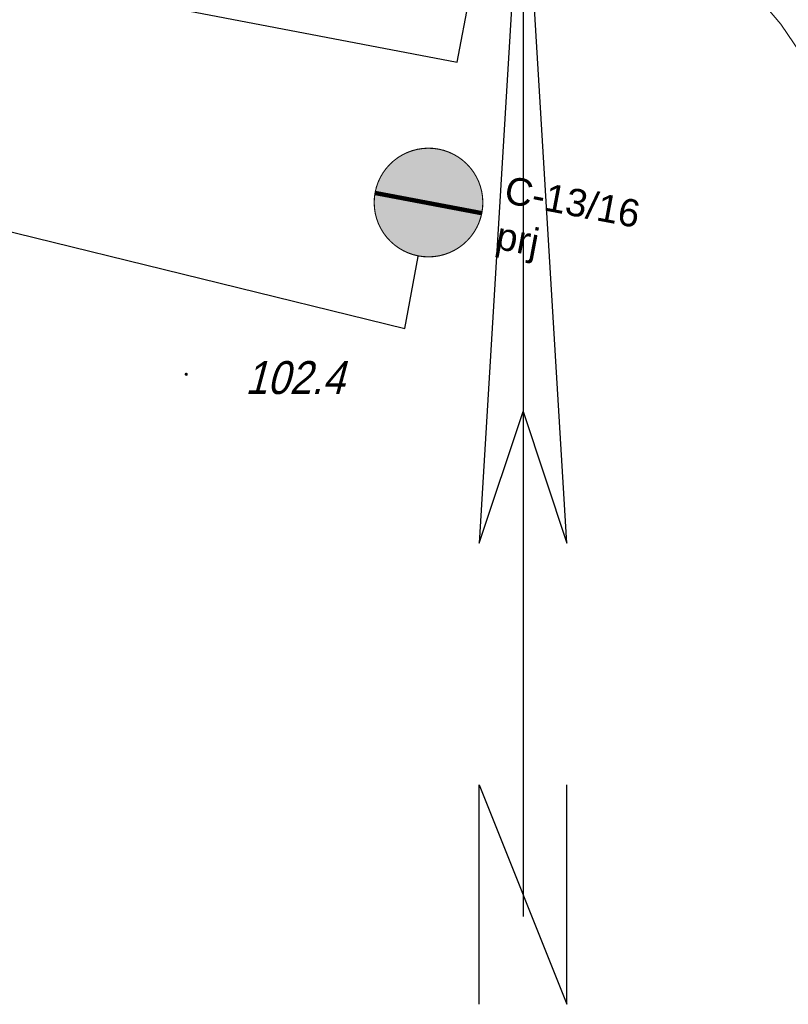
# Model space of a CAD drawing. Extents: x 6530721 to 6531385, y 5978377 to 5979143.
# Tile 70 of 146: x 6530907 to 6530928, y 5978810 to 5978837. Entities that reach past the tile are written whole.
import ezdxf

# ---------------------------------------------------------------- set-up
doc = ezdxf.new("R2010")
doc.units = 0
for name, color, linetype, lineweight in [('AB-wymiarowa', 7, 'Continuous', 30), ('AB_rokocin 2014-08-13 AC2004$0$!arkusz4', 7, 'Continuous', 18), ('AB_rokocin 2014-08-13 AC2004$0$punkt wysokościowy naturalny', 7, 'Continuous', 18), ('AB_rokocin 2014-08-13 AC2004$0$punkt wysokościowy naturalny-Atr2', 7, 'Continuous', 18), ('ARDPLAN-2D-LBAT', 7, 'Continuous', 18)]:
    doc.layers.add(name, color=color, linetype=linetype, lineweight=lineweight)
for name, color, linetype in [('gaPionowe', 7, 'Continuous'), ('zzz.ga.oz_pion_def', 7, 'Continuous'), ('zzz.ga.oz_pion_wypelnienie', 7, 'Continuous'), ('zzz.gaVSDodTekst', 7, 'Continuous'), ('zzz.gaVSDomyslna', 7, 'Continuous'), ('zzz.gaVSNazwa', 7, 'Continuous'), ('zzz.gaVSStan', 7, 'Continuous'), ('zzz.gaVSWielkość', 7, 'Continuous')]:
    doc.layers.add(name, color=color, linetype=linetype)
doc.styles.add('AB_rokocin 2014-08-13 AC2004$0$Standard', font='txt')
doc.styles.add('GA4-ATR-TEXT', font='arial.ttf', dxfattribs={"width": 0.9})
doc.styles.get("Standard").update_dxf_attribs({"font": 'simplex.shx', "width": 0.75, "height": 1.25})
doc.dimstyles.new('GA4-LEADER', dxfattribs={"dimtxt": 1, "dimasz": 1, "dimexe": 1, "dimexo": 1, "dimgap": 1, "dimtad": 1, "dimtxsty": 'Standard', "dimcen": 1, "dimadec": 0, "dimazin": 0, "dimtfac": 1, "dimtmove": 0, "dimatfit": 3, "dimfxl": 1, "dimarcsym": 0})

# ---------------------------------------------------------------- blocks, each defined once
blk = doc.blocks.new('gaVScolumn0')
at = {"color": 0, "linetype": 'ByBlock', "lineweight": -2}
blk.add_line((0, 0), (0, 400), dxfattribs=at)
blk = doc.blocks.new('z.ga4.C_wyp_0')
at = {"layer": 'zzz.ga.oz_pion_wypelnienie'}
blk.add_hatch(color=0, dxfattribs=at).paths.add_polyline_path([(-399.9999999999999, 400, 1), (399.9999999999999, 400, 1)])
blk = doc.blocks.new('z.ga4.C_wyp_1')
at = {"layer": 'zzz.ga.oz_pion_def', "color": 0, "const_width": 8}
blk.add_lwpolyline([(2.424800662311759e-14, 796, 0.9999999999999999), (-7.274401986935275e-14, 4.000000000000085, 0.9999999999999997), (1.561425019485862e-13, 796, 1.174738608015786)], format="xyb", dxfattribs=at)
blk = doc.blocks.new('z.ga4.C-13_1')
at = {"layer": 'zzz.ga.oz_pion_def'}
h = blk.add_hatch(color=0, dxfattribs=at)
h.paths.add_polyline_path([(68.72983346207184, 120), (80.38518603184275, 120.0000000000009, 3.319278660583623), (150.2792960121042, 245.4705049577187), (101.8886781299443, 323.6399646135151), (113.4174698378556, 360.0000000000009), (160, 360.0000000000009), (160, 400.0000000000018), (39.45740863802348, 400.0000000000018, 0.8437181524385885), (36.40625052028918, 381.1979164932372), (93.15920007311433, 362.2802666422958), (86.09472528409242, 340.0000000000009), (-138.924410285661, 340.0000000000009), (-124.1063770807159, 391.2931918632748, -0.334943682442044), (-112.567101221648, 400.0000000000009), (-80, 400.0000000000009), (-80, 420.0000000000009), (-112.567101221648, 420.0000000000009, 0.3334951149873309), (-143.2923141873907, 396.9421075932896), (-183.6338913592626, 257.2981866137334, 25.96148139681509), (-164.419607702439, 251.747393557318), (-156.9343122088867, 277.6580318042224), (-5.880054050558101, 147.6811119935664, 1.10823573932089)])
h.paths.add_polyline_path([(68.72983346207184, 140.0000000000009, 0.1919025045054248), (51.23816076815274, 163.8960252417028), (93.92152391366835, 298.5127859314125), (133.2739930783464, 234.9434126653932, 0.2190276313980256), (80.38518603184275, 140.0000000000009)], flags=16)
h.paths.add_polyline_path([(32.17354801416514, 169.940902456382, 0.1670131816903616), (7.164784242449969, 162.8413294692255), (-150.8295403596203, 298.7899343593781), (-144.702188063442, 320.0000000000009), (79.7532618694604, 320.0000000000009)], flags=16)
h.paths.add_polyline_path([(100.4554884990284, 120.0000000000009), (192.6794919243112, 120.0000000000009, 1.763173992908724), (209.3859221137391, 149.9905704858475), (160.8433923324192, 228.4054262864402, -3.236859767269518)], flags=16)
h.paths.add_polyline_path([(100.4554884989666, 139.9999999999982, -0.2116843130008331), (143.838089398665, 217.8783339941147), (192.0484866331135, 140.0000000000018)], flags=16)
h.paths.add_polyline_path([(-189.2041961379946, 238.0163623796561), (-214.8000140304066, 149.4154542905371, 3.732050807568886), (-195.5857303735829, 143.8646612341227), (-169.9899124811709, 232.4655693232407, -21.95445115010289)], flags=16)
blk = doc.blocks.new('z.ga4.C-16_1')
at = {"layer": 'zzz.ga.oz_pion_def'}
h = blk.add_hatch(color=0, dxfattribs=at)
h.paths.add_polyline_path([(-101.25, 517.5, 1), (-33.75, 517.5, 1)])
h.paths.add_polyline_path([(174.375, 298.125, 1), (230.625, 298.125, 1)], flags=17)
h.paths.add_polyline_path([(-25.01865671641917, 384.1791044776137), (68.38680109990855, 243.189734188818), (76.63252240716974, 249.6030729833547), (118.2593856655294, 225.5375426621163), (148.9761092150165, 235.9044368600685), (122.4852071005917, 129.9408284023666), (133.1360946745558, 127.5443786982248), (102.9694323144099, 6.877729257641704), (129.7638136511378, 4.48537378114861), (168.75, 120.0000000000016), (218.5291700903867, 31.50369761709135), (233.4224598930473, 30.20053475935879), (246.3157894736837, 59.21052631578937), (232.9064039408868, 60.88669950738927), (203.1617647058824, 137.6470588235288), (219.4772727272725, 202.909090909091), (248.4115755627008, 146.6045016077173), (271.0465116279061, 155.4069767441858), (217.3469387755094, 262.8061224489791), (168.7499999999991, 270.703125), (119.6202531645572, 249.2088607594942), (85.52036199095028, 267.9638009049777), (-10.28571428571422, 438.285714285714), (-56.25, 475.3124999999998), (-87.313432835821, 476.8656716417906), (-158.4000000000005, 446.3999999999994), (-180, 360.0000000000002), (-196.4396284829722, 228.4829721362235), (-180.2505412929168, 227.2687905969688), (-154.51171875, 326.2500000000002), (-161.4757281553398, 237.1106796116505), (-155.1497443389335, 236.6362308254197), (-176.0294117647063, 2.273736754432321e-13), (-137.25, 2.273736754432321e-13), (-98.2894736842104, 222.6315789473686), (-41.625, 33.75000000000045), (-5.825892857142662, 33.75000000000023), (11.37044967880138, 72.26980728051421), (-8.637236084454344, 80.8445297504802), (-42.08333333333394, 286.6666666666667)])
blk = doc.blocks.new('C-13_16-59131522780-vs')
at = {"layer": 'zzz.gaVSDomyslna', "color": 7, "true_color": 0xffffff, "const_width": 24}
blk.add_lwpolyline([(-297, 297), (297, 297)], dxfattribs=at)
at = {"layer": 'zzz.gaVSDomyslna', "color": 180, "lineweight": 0, "xscale": 0.75, "yscale": 0.75}
blk.add_blockref('z.ga4.C_wyp_0', (0, 0), dxfattribs=at)
at = {"layer": 'zzz.gaVSDomyslna', "color": 7, "lineweight": 0, "true_color": 0xffffff}
for name, p, xscale, yscale in [('z.ga4.C_wyp_1', (0, 0), 0.75, 0.75), ('z.ga4.C-16_1', (0, 330), 0.4349999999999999, 0.4349999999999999), ('z.ga4.C-13_1', (0, 69), 0.45, 0.45)]:
    blk.add_blockref(name, p, dxfattribs=dict(at, xscale=xscale, yscale=yscale))
at = {"layer": 'zzz.gaVSDodTekst', "style": 'GA4-ATR-TEXT', "flags": 1}
blk.add_attdef('AddText', (0, 0), '', height=1, dxfattribs=at)
at = {"layer": 'zzz.gaVSDomyslna', "style": 'GA4-ATR-TEXT', "flags": 1}
for tag in ['Width', 'Height', 'Position', 'Route']:
    blk.add_attdef(tag, (0, 0), '', height=1, dxfattribs=at)
at = {"layer": 'zzz.gaVSNazwa', "style": 'GA4-ATR-TEXT'}
blk.add_attdef('Name', (400, 375), '', height=150, dxfattribs=at)
at = {"layer": 'zzz.gaVSStan', "style": 'GA4-ATR-TEXT'}
blk.add_attdef('State', (400, 120), '', height=150, dxfattribs=at)
at = {"layer": 'zzz.gaVSWielkość', "style": 'GA4-ATR-TEXT', "flags": 1}
blk.add_attdef('Size', (0, 0), '', height=1, dxfattribs=at)
blk = doc.blocks.new('AB_rokocin 2014-08-13 AC2004$0$PW01')
at = {"linetype": 'Continuous', "lineweight": 13}
h = blk.add_hatch(color=0, dxfattribs=at)
edge = h.paths.add_edge_path()
edge.add_arc((0, 0), 0.045, 0, 360)
blk = doc.blocks.new('AB_rokocin 2014-08-13 AC2004')
at = {"layer": 'AB_rokocin 2014-08-13 AC2004$0$!arkusz4', "color": 7, "linetype": 'Continuous', "lineweight": 30}
for p, q in [((6530920.416135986, 5978842.682848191), (6530919.216135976, 5978822.882848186)), ((6530920.416135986, 5978842.682848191), (6530920.416135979, 5978812.682848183)), ((6530921.616135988, 5978822.882848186), (6530920.416135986, 5978842.682848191)), ((6530919.216135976, 5978822.882848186), (6530920.416135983, 5978826.482848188)), ((6530920.416135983, 5978826.482848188), (6530921.616135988, 5978822.882848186))]:
    blk.add_line(p, q, dxfattribs=at)
at = {"layer": 'AB_rokocin 2014-08-13 AC2004$0$!arkusz4', "color": 7, "linetype": 'Continuous', "lineweight": 30, "flags": 128}
blk.add_lwpolyline([(6530919.21613598, 5978810.282848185), (6530919.216135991, 5978816.282848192), (6530921.616135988, 5978810.282848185), (6530921.616135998, 5978816.282848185)], dxfattribs=at)
at = {"layer": 'AB_rokocin 2014-08-13 AC2004$0$punkt wysokościowy naturalny', "color": 7, "linetype": 'Continuous', "lineweight": 13}
blk.add_blockref('AB_rokocin 2014-08-13 AC2004$0$PW01', (6530911.21, 5978827.5), dxfattribs=at)
at = {"layer": 'AB_rokocin 2014-08-13 AC2004$0$punkt wysokościowy naturalny-Atr2', "color": 252, "linetype": 'ByBlock', "lineweight": 20, "style": 'AB_rokocin 2014-08-13 AC2004$0$Standard', "oblique": 15, "width": 0.9}
blk.add_text('102.4', height=0.9, dxfattribs=at).set_placement((6530912.82, 5978826.96))

msp = doc.modelspace()

# ---------------------------------------------------------------- block references
at = {"layer": 'AB-wymiarowa'}
msp.add_blockref('AB_rokocin 2014-08-13 AC2004', (0, 0), dxfattribs=at)

# ---------------------------------------------------------------- next in the draw order: linework, layer by layer
at = {"layer": 'ARDPLAN-2D-LBAT', "flags": 128}
msp.add_lwpolyline([(6530927.462621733, 5978837.070140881), (6530922.956831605, 5978842.371055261, 0.2487510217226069), (6530920.344930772, 5978843.410332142), (6530904.533704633, 5978841.681484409, -0.1102902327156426), (6530902.367768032, 5978841.922418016), (6530901.427336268, 5978842.245038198)], format="xyb", dxfattribs=at)
msp.add_lwpolyline([(6530928.003089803, 5978836.277051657), (6530927.462621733, 5978837.070140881)], dxfattribs=at)

# ---------------------------------------------------------------- next in the draw order: block references
at = {"layer": 'gaPionowe', "xscale": 0.005, "yscale": 0.005, "zscale": 0.005}
for p, rotation in [((6530918.617586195, 5978836.031090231), 349.2123153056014), ((6530917.181067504, 5978828.754619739), 349.2812547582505)]:
    msp.add_blockref('gaVScolumn0', p, dxfattribs=dict(at, rotation=rotation))
at = {"layer": 'gaPionowe', "xscale": 0.005, "yscale": 0.005, "zscale": 0.005, "rotation": 349.2812547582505}
msp.add_blockref('C-13_16-59131522780-vs', (6530917.55304367, 5978830.71972374), dxfattribs=at).add_auto_attribs({'Name': 'C-13/16', 'State': 'prj'})

# ---------------------------------------------------------------- next in the draw order: leaders
at = {"layer": 'gaPionowe'}
for points in [[(6530903.585842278, 5978850.981605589), (6530911.068717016, 5978837.469432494), (6530918.617586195, 5978836.031090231)], [(6530900.729221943, 5978842.562126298), (6530903.973774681, 5978831.992407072), (6530917.181067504, 5978828.754619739)]]:
    msp.add_leader(points, dimstyle='GA4-LEADER', override={"dimasz": 0.3}, dxfattribs=at)

doc.saveas('drawing.dxf')
